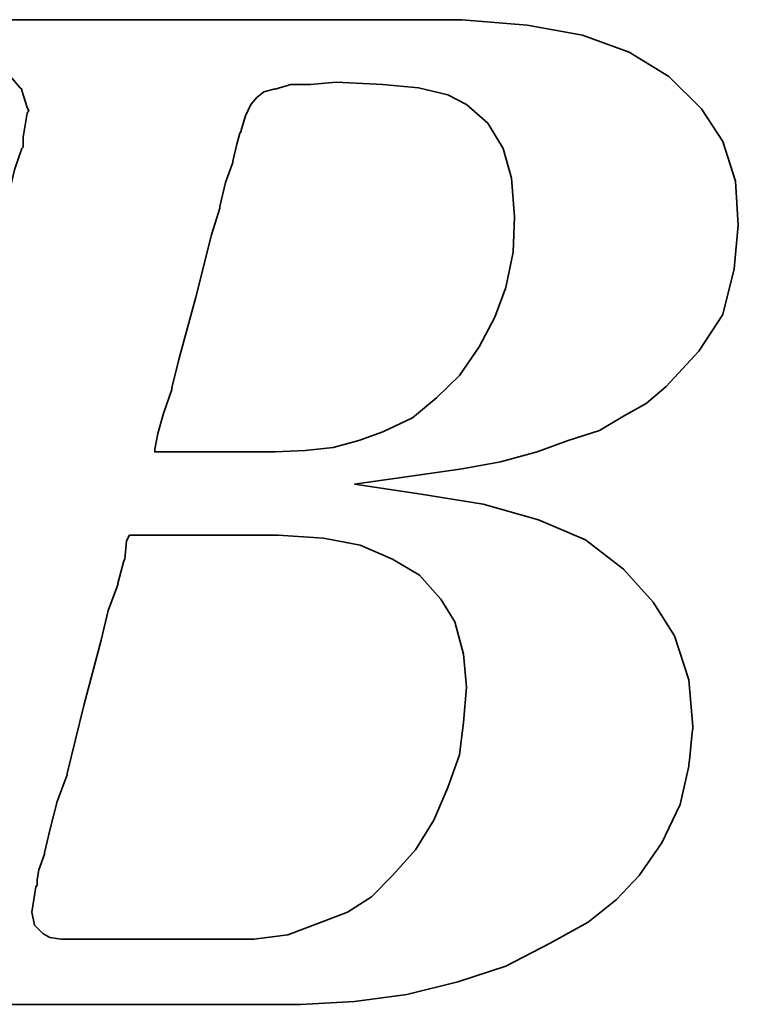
# Model space of a CAD drawing. Header units: millimetres. Extents: x -5 to 169, y -1 to 104.
# Tile 22 of 55: x 143.08 to 144.25, y 49.97 to 51.57. Entities that reach past the tile are written whole.
import ezdxf

# ---------------------------------------------------------------- set-up
doc = ezdxf.new("R2010")
doc.units = ezdxf.units.MM
doc.header["$LTSCALE"] = 0.1
doc.layers.add('layer 1', color=7, linetype='CONTINUOUS')

msp = doc.modelspace()

# ---------------------------------------------------------------- linework, layer by layer
at = {"layer": 'layer 1', "color": 0, "lineweight": 35}
for points, knots in [([(142.7629, 50.1477), (142.7629, 50.1477), (142.7447, 50.1062), (142.7447, 50.1062), (142.7447, 50.1062), (142.7447, 50.1062), (142.7423, 50.1016), (142.7423, 50.1016), (142.7423, 50.1016), (142.7423, 50.1016), (142.7423, 50.0992), (142.7423, 50.0992), (142.7423, 50.0992), (142.7423, 50.0992), (142.7149, 50.0719), (142.7149, 50.0719), (142.7149, 50.0719), (142.7149, 50.0719), (142.7125, 50.0719), (142.7125, 50.0719), (142.7125, 50.0719), (142.7125, 50.0719), (142.7101, 50.0695), (142.7101, 50.0695), (142.7101, 50.0695), (142.7101, 50.0695), (142.6731, 50.051), (142.6731, 50.051), (142.6731, 50.051), (142.6731, 50.051), (142.6688, 50.051), (142.6688, 50.051), (142.6688, 50.051), (142.6688, 50.051), (142.6664, 50.0488), (142.6664, 50.0488), (142.6664, 50.0488), (142.6664, 50.0488), (142.6247, 50.044), (142.6247, 50.044), (142.6247, 50.044), (142.6247, 50.044), (142.6227, 50.044), (142.6227, 50.044), (142.6227, 50.044), (142.6227, 50.044), (142.6179, 50.044), (142.6179, 50.044), (142.6179, 50.044), (142.6179, 50.044), (142.604, 50.044), (142.604, 50.044), (142.604, 50.044), (142.604, 50.044), (142.5671, 50.044), (142.5671, 50.044), (142.5671, 50.044), (142.5671, 50.044), (142.5306, 50.044), (142.5306, 50.044), (142.5306, 50.044), (142.5306, 50.044), (142.5258, 50.044), (142.5258, 50.044), (142.5258, 50.044), (142.5258, 50.044), (142.5258, 50.0419), (142.5258, 50.0419), (142.5258, 50.0419), (142.5258, 50.0419), (142.5234, 50.0395), (142.5234, 50.0395), (142.5234, 50.0395), (142.5234, 50.0395), (142.5143, 50.0051), (142.5143, 50.0051), (142.5143, 50.0051), (142.5143, 50.0051), (142.5075, 49.9727), (142.5075, 49.9727), (142.5075, 49.9727), (142.5075, 49.9727), (142.5119, 49.9727), (142.5119, 49.9727), (142.5119, 49.9727), (142.5119, 49.9727), (142.5306, 49.9727), (142.5306, 49.9727), (142.5306, 49.9727), (142.5306, 49.9727), (142.581, 49.9727), (142.581, 49.9727), (142.581, 49.9727), (142.581, 49.9727), (142.6503, 49.9727), (142.6503, 49.9727), (142.6503, 49.9727), (142.6503, 49.9727), (142.7283, 49.9727), (142.7283, 49.9727), (142.7283, 49.9727), (142.7283, 49.9727), (142.8205, 49.9727), (142.8205, 49.9727), (142.8205, 49.9727), (142.8205, 49.9727), (143.0096, 49.9727), (143.0096, 49.9727), (143.0096, 49.9727), (143.0096, 49.9727), (143.2031, 49.9727), (143.2031, 49.9727), (143.2031, 49.9727), (143.2031, 49.9727), (143.2952, 49.9727), (143.2952, 49.9727), (143.2952, 49.9727), (143.2952, 49.9727), (143.3735, 49.9727), (143.3735, 49.9727), (143.3735, 49.9727), (143.3735, 49.9727), (143.4426, 49.9727), (143.4426, 49.9727), (143.4426, 49.9727), (143.4426, 49.9727), (143.493, 49.9727), (143.493, 49.9727), (143.493, 49.9727), (143.493, 49.9727), (143.5117, 49.9727), (143.5117, 49.9727), (143.5117, 49.9727), (143.5117, 49.9727), (143.5256, 49.9727), (143.5256, 49.9727), (143.5256, 49.9727), (143.5256, 49.9727), (143.5347, 49.9727), (143.5347, 49.9727), (143.5347, 49.9727), (143.5347, 49.9727), (143.5391, 49.9727), (143.5391, 49.9727), (143.5391, 49.9727), (143.5391, 49.9727), (143.6269, 49.9773), (143.6269, 49.9773), (143.6269, 49.9773), (143.6269, 49.9773), (143.7119, 49.9888), (143.7119, 49.9888), (143.7119, 49.9888), (143.7119, 49.9888), (143.7949, 50.0095), (143.7949, 50.0095), (143.7949, 50.0095), (143.7949, 50.0095), (143.8731, 50.0349), (143.8731, 50.0349), (143.8731, 50.0349), (143.8731, 50.0349), (143.9447, 50.0719), (143.9447, 50.0719), (143.9447, 50.0719), (143.9447, 50.0719), (144.0066, 50.1062), (144.0066, 50.1062), (144.0066, 50.1062), (144.0066, 50.1062), (144.0527, 50.1431), (144.0527, 50.1431), (144.0527, 50.1431), (144.0527, 50.1431), (144.0896, 50.1823), (144.0896, 50.1823), (144.0896, 50.1823), (144.0896, 50.1823), (144.1266, 50.2355), (144.1266, 50.2355), (144.1266, 50.2355), (144.1266, 50.2355), (144.1563, 50.2975), (144.1563, 50.2975), (144.1563, 50.2975), (144.1563, 50.2975), (144.1703, 50.3599), (144.1703, 50.3599), (144.1703, 50.3599), (144.1703, 50.3599), (144.177, 50.4242), (144.177, 50.4242), (144.177, 50.4242), (144.177, 50.4242), (144.1703, 50.5), (144.1703, 50.5), (144.1703, 50.5), (144.1703, 50.5), (144.1472, 50.5715), (144.1472, 50.5715), (144.1472, 50.5715), (144.1472, 50.5715), (144.1127, 50.6267), (144.1127, 50.6267), (144.1127, 50.6267), (144.1127, 50.6267), (144.0642, 50.68), (144.0642, 50.68), (144.0642, 50.68), (144.0642, 50.68), (144.0023, 50.728), (144.0023, 50.728), (144.0023, 50.728), (144.0023, 50.728), (143.9259, 50.7604), (143.9259, 50.7604), (143.9259, 50.7604), (143.9259, 50.7604), (143.8362, 50.7856), (143.8362, 50.7856), (143.8362, 50.7856), (143.8362, 50.7856), (143.7349, 50.8019), (143.7349, 50.8019), (143.7349, 50.8019), (143.7349, 50.8019), (143.6269, 50.8183), (143.6269, 50.8183), (143.6269, 50.8183), (143.6269, 50.8183), (143.7373, 50.8341), (143.7373, 50.8341), (143.7373, 50.8341), (143.7373, 50.8341), (143.8016, 50.8432), (143.8016, 50.8432), (143.8016, 50.8432), (143.8016, 50.8432), (143.864, 50.8547), (143.864, 50.8547), (143.864, 50.8547), (143.864, 50.8547), (143.924, 50.8708), (143.924, 50.8708), (143.924, 50.8708), (143.924, 50.8708), (143.9744, 50.8893), (143.9744, 50.8893), (143.9744, 50.8893), (143.9744, 50.8893), (144.0253, 50.9056), (144.0253, 50.9056), (144.0253, 50.9056), (144.0253, 50.9056), (144.0642, 50.9287), (144.0642, 50.9287), (144.0642, 50.9287), (144.0642, 50.9287), (144.1011, 50.9493), (144.1011, 50.9493), (144.1011, 50.9493), (144.1011, 50.9493), (144.1335, 50.9771), (144.1335, 50.9771), (144.1335, 50.9771), (144.1335, 50.9771), (144.1866, 51.0347), (144.1866, 51.0347), (144.1866, 51.0347), (144.1866, 51.0347), (144.2255, 51.0943), (144.2255, 51.0943), (144.2255, 51.0943), (144.2255, 51.0943), (144.2442, 51.1682), (144.2442, 51.1682), (144.2442, 51.1682), (144.2442, 51.1682), (144.2509, 51.2395), (144.2509, 51.2395), (144.2509, 51.2395), (144.2509, 51.2395), (144.2461, 51.3107), (144.2461, 51.3107), (144.2461, 51.3107), (144.2461, 51.3107), (144.2255, 51.3755), (144.2255, 51.3755), (144.2255, 51.3755), (144.2255, 51.3755), (144.1909, 51.4283), (144.1909, 51.4283), (144.1909, 51.4283), (144.1909, 51.4283), (144.1379, 51.4811), (144.1379, 51.4811), (144.1379, 51.4811), (144.1379, 51.4811), (144.0735, 51.5205), (144.0735, 51.5205), (144.0735, 51.5205), (144.0735, 51.5205), (143.9975, 51.5483), (143.9975, 51.5483), (143.9975, 51.5483), (143.9975, 51.5483), (143.9077, 51.5642), (143.9077, 51.5642), (143.9077, 51.5642), (143.9077, 51.5642), (143.8016, 51.5733), (143.8016, 51.5733), (143.8016, 51.5733), (143.8016, 51.5733), (143.7925, 51.5733), (143.7925, 51.5733), (143.7925, 51.5733), (143.7925, 51.5733), (143.7603, 51.5733), (143.7603, 51.5733), (143.7603, 51.5733), (143.7603, 51.5733), (143.7143, 51.5733), (143.7143, 51.5733), (143.7143, 51.5733), (143.7143, 51.5733), (143.6543, 51.5733), (143.6543, 51.5733), (143.6543, 51.5733), (143.6543, 51.5733), (143.5808, 51.5733), (143.5808, 51.5733), (143.5808, 51.5733), (143.5808, 51.5733), (143.5026, 51.5733), (143.5026, 51.5733), (143.5026, 51.5733), (143.5026, 51.5733), (143.3271, 51.5733), (143.3271, 51.5733), (143.3271, 51.5733), (143.3271, 51.5733), (143.1522, 51.5733), (143.1522, 51.5733), (143.1522, 51.5733), (143.1522, 51.5733), (143.0739, 51.5733), (143.0739, 51.5733), (143.0739, 51.5733), (143.0739, 51.5733), (143.0005, 51.5733), (143.0005, 51.5733), (143.0005, 51.5733), (143.0005, 51.5733), (142.9405, 51.5733), (142.9405, 51.5733), (142.9405, 51.5733), (142.9405, 51.5733), (142.8923, 51.5733), (142.8923, 51.5733), (142.8923, 51.5733), (142.8923, 51.5733), (142.8666, 51.5733), (142.8666, 51.5733), (142.8666, 51.5733), (142.8666, 51.5733), (142.8666, 51.5711), (142.8666, 51.5711), (142.8666, 51.5711), (142.8666, 51.5711), (142.8642, 51.569), (142.8642, 51.569), (142.8642, 51.569), (142.8642, 51.569), (142.8551, 51.532), (142.8551, 51.532), (142.8551, 51.532), (142.8551, 51.532), (142.8483, 51.5023), (142.8483, 51.5023), (142.8483, 51.5023), (142.8483, 51.5023), (142.8987, 51.5023), (142.8987, 51.5023), (142.8987, 51.5023), (142.8987, 51.5023), (142.9448, 51.5023), (142.9448, 51.5023), (142.9448, 51.5023), (142.9448, 51.5023), (142.959, 51.5023), (142.959, 51.5023), (142.959, 51.5023), (142.959, 51.5023), (142.9633, 51.5023), (142.9633, 51.5023), (142.9633, 51.5023), (142.9633, 51.5023), (142.9957, 51.5023), (142.9957, 51.5023), (142.9957, 51.5023), (142.9957, 51.5023), (142.9981, 51.5023), (142.9981, 51.5023), (142.9981, 51.5023), (142.9981, 51.5023), (143.0005, 51.4996), (143.0005, 51.4996), (143.0005, 51.4996), (143.0005, 51.4996), (143.0211, 51.4951), (143.0211, 51.4951), (143.0211, 51.4951), (143.0211, 51.4951), (143.0442, 51.4907), (143.0442, 51.4907), (143.0442, 51.4907), (143.0442, 51.4907), (143.0461, 51.4907), (143.0461, 51.4907), (143.0461, 51.4907), (143.0461, 51.4907), (143.06, 51.4859), (143.06, 51.4859), (143.06, 51.4859), (143.06, 51.4859), (143.0648, 51.4859), (143.0648, 51.4859), (143.0648, 51.4859), (143.0648, 51.4859), (143.0672, 51.4811), (143.0672, 51.4811), (143.0672, 51.4811), (143.0672, 51.4811), (143.0831, 51.4627), (143.0831, 51.4627), (143.0831, 51.4627), (143.0831, 51.4627), (143.0855, 51.4605), (143.0855, 51.4605), (143.0855, 51.4605), (143.0855, 51.4605), (143.0855, 51.4581), (143.0855, 51.4581), (143.0855, 51.4581), (143.0855, 51.4581), (143.0946, 51.4307), (143.0946, 51.4307), (143.0946, 51.4307), (143.0946, 51.4307), (143.097, 51.4259), (143.097, 51.4259), (143.097, 51.4259), (143.097, 51.4259), (143.0946, 51.4216), (143.0946, 51.4216), (143.0946, 51.4216), (143.0946, 51.4216), (143.0879, 51.3823), (143.0879, 51.3823), (143.0879, 51.3823), (143.0879, 51.3823), (143.0879, 51.3683), (143.0879, 51.3683), (143.0879, 51.3683), (143.0879, 51.3683), (143.0879, 51.3659), (143.0879, 51.3659), (143.0879, 51.3659), (143.0879, 51.3659), (143.0855, 51.364), (143.0855, 51.364), (143.0855, 51.364), (143.0855, 51.364), (143.0809, 51.3501), (143.0809, 51.3501), (143.0809, 51.3501), (143.0809, 51.3501), (143.0739, 51.3295), (143.0739, 51.3295), (143.0739, 51.3295), (143.0739, 51.3295), (143.0672, 51.3016), (143.0672, 51.3016), (143.0672, 51.3016), (143.0672, 51.3016), (143.0576, 51.2695), (143.0576, 51.2695), (143.0576, 51.2695), (143.0576, 51.2695), (143.037, 51.191), (143.037, 51.191), (143.037, 51.191), (143.037, 51.191), (143.012, 51.0943), (143.012, 51.0943), (143.012, 51.0943), (143.012, 51.0943), (142.9842, 50.9906), (142.9842, 50.9906), (142.9842, 50.9906), (142.9842, 50.9906), (142.9242, 50.7671), (142.9242, 50.7671), (142.9242, 50.7671), (142.9242, 50.7671), (142.8642, 50.5418), (142.8642, 50.5418), (142.8642, 50.5418), (142.8642, 50.5418), (142.8368, 50.4357), (142.8368, 50.4357), (142.8368, 50.4357), (142.8368, 50.4357), (142.8114, 50.3435), (142.8114, 50.3435), (142.8114, 50.3435), (142.8114, 50.3435), (142.7907, 50.2651), (142.7907, 50.2651), (142.7907, 50.2651), (142.7907, 50.2651), (142.7838, 50.2329), (142.7838, 50.2329), (142.7838, 50.2329), (142.7838, 50.2329), (142.7768, 50.2031), (142.7768, 50.2031), (142.7768, 50.2031), (142.7768, 50.2031), (142.7768, 50.201), (142.7768, 50.201), (142.7768, 50.201), (142.7768, 50.201), (142.7701, 50.1823), (142.7701, 50.1823), (142.7701, 50.1823), (142.7701, 50.1823), (142.7653, 50.1638), (142.7653, 50.1638), (142.7653, 50.1638), (142.7653, 50.1638), (142.7653, 50.1568), (142.7653, 50.1568), (142.7653, 50.1568), (142.7653, 50.1568), (142.7653, 50.1525), (142.7653, 50.1525), (142.7653, 50.1525), (142.7653, 50.1525), (142.7653, 50.1501), (142.7653, 50.1501), (142.7653, 50.1501), (142.7653, 50.1501), (142.7629, 50.1477), (142.7629, 50.1477)], [0, 0, 0, 0, 0.007194, 0.007194, 0.007194, 0.007194, 0.014388, 0.014388, 0.014388, 0.014388, 0.021583, 0.021583, 0.021583, 0.021583, 0.028777, 0.028777, 0.028777, 0.028777, 0.035971, 0.035971, 0.035971, 0.035971, 0.043165, 0.043165, 0.043165, 0.043165, 0.05036, 0.05036, 0.05036, 0.05036, 0.057554, 0.057554, 0.057554, 0.057554, 0.064748, 0.064748, 0.064748, 0.064748, 0.071942, 0.071942, 0.071942, 0.071942, 0.079137, 0.079137, 0.079137, 0.079137, 0.086331, 0.086331, 0.086331, 0.086331, 0.093525, 0.093525, 0.093525, 0.093525, 0.100719, 0.100719, 0.100719, 0.100719, 0.107914, 0.107914, 0.107914, 0.107914, 0.115108, 0.115108, 0.115108, 0.115108, 0.122302, 0.122302, 0.122302, 0.122302, 0.129496, 0.129496, 0.129496, 0.129496, 0.136691, 0.136691, 0.136691, 0.136691, 0.143885, 0.143885, 0.143885, 0.143885, 0.151079, 0.151079, 0.151079, 0.151079, 0.158273, 0.158273, 0.158273, 0.158273, 0.165468, 0.165468, 0.165468, 0.165468, 0.172662, 0.172662, 0.172662, 0.172662, 0.179856, 0.179856, 0.179856, 0.179856, 0.18705, 0.18705, 0.18705, 0.18705, 0.194245, 0.194245, 0.194245, 0.194245, 0.201439, 0.201439, 0.201439, 0.201439, 0.208633, 0.208633, 0.208633, 0.208633, 0.215827, 0.215827, 0.215827, 0.215827, 0.223022, 0.223022, 0.223022, 0.223022, 0.230216, 0.230216, 0.230216, 0.230216, 0.23741, 0.23741, 0.23741, 0.23741, 0.244604, 0.244604, 0.244604, 0.244604, 0.251799, 0.251799, 0.251799, 0.251799, 0.258993, 0.258993, 0.258993, 0.258993, 0.266187, 0.266187, 0.266187, 0.266187, 0.273381, 0.273381, 0.273381, 0.273381, 0.280576, 0.280576, 0.280576, 0.280576, 0.28777, 0.28777, 0.28777, 0.28777, 0.294964, 0.294964, 0.294964, 0.294964, 0.302158, 0.302158, 0.302158, 0.302158, 0.309353, 0.309353, 0.309353, 0.309353, 0.316547, 0.316547, 0.316547, 0.316547, 0.323741, 0.323741, 0.323741, 0.323741, 0.330935, 0.330935, 0.330935, 0.330935, 0.338129, 0.338129, 0.338129, 0.33813, 0.345324, 0.345324, 0.345324, 0.345324, 0.352518, 0.352518, 0.352518, 0.352518, 0.359712, 0.359712, 0.359712, 0.359712, 0.366906, 0.366906, 0.366906, 0.366906, 0.374101, 0.374101, 0.374101, 0.374101, 0.381295, 0.381295, 0.381295, 0.381295, 0.388489, 0.388489, 0.388489, 0.388489, 0.395683, 0.395683, 0.395683, 0.395683, 0.402878, 0.402878, 0.402878, 0.402878, 0.410072, 0.410072, 0.410072, 0.410072, 0.417266, 0.417266, 0.417266, 0.417266, 0.42446, 0.42446, 0.42446, 0.42446, 0.431655, 0.431655, 0.431655, 0.431655, 0.438849, 0.438849, 0.438849, 0.438849, 0.446043, 0.446043, 0.446043, 0.446043, 0.453237, 0.453237, 0.453237, 0.453237, 0.460432, 0.460432, 0.460432, 0.460432, 0.467626, 0.467626, 0.467626, 0.467626, 0.47482, 0.47482, 0.47482, 0.47482, 0.482014, 0.482014, 0.482014, 0.482014, 0.489209, 0.489209, 0.489209, 0.489209, 0.496403, 0.496403, 0.496403, 0.496403, 0.503597, 0.503597, 0.503597, 0.503597, 0.510791, 0.510791, 0.510791, 0.510791, 0.517986, 0.517986, 0.517986, 0.517986, 0.52518, 0.52518, 0.52518, 0.52518, 0.532374, 0.532374, 0.532374, 0.532374, 0.539568, 0.539568, 0.539568, 0.539568, 0.546763, 0.546763, 0.546763, 0.546763, 0.553957, 0.553957, 0.553957, 0.553957, 0.561151, 0.561151, 0.561151, 0.561151, 0.568345, 0.568345, 0.568345, 0.568345, 0.57554, 0.57554, 0.57554, 0.57554, 0.582734, 0.582734, 0.582734, 0.582734, 0.589928, 0.589928, 0.589928, 0.589928, 0.597122, 0.597122, 0.597122, 0.597122, 0.604317, 0.604317, 0.604317, 0.604317, 0.611511, 0.611511, 0.611511, 0.611511, 0.618705, 0.618705, 0.618705, 0.618705, 0.625899, 0.625899, 0.625899, 0.625899, 0.633094, 0.633094, 0.633094, 0.633094, 0.640288, 0.640288, 0.640288, 0.640288, 0.647482, 0.647482, 0.647482, 0.647482, 0.654676, 0.654676, 0.654676, 0.654676, 0.661871, 0.661871, 0.661871, 0.661871, 0.669065, 0.669065, 0.669065, 0.669065, 0.676259, 0.676259, 0.676259, 0.676259, 0.683453, 0.683453, 0.683453, 0.683453, 0.690647, 0.690647, 0.690647, 0.690647, 0.697842, 0.697842, 0.697842, 0.697842, 0.705036, 0.705036, 0.705036, 0.705036, 0.71223, 0.71223, 0.71223, 0.71223, 0.719424, 0.719424, 0.719424, 0.719424, 0.726619, 0.726619, 0.726619, 0.726619, 0.733813, 0.733813, 0.733813, 0.733813, 0.741007, 0.741007, 0.741007, 0.741007, 0.748201, 0.748201, 0.748201, 0.748201, 0.755396, 0.755396, 0.755396, 0.755396, 0.76259, 0.76259, 0.76259, 0.76259, 0.769784, 0.769784, 0.769784, 0.769784, 0.776978, 0.776978, 0.776978, 0.776978, 0.784173, 0.784173, 0.784173, 0.784173, 0.791367, 0.791367, 0.791367, 0.791367, 0.798561, 0.798561, 0.798561, 0.798561, 0.805755, 0.805755, 0.805755, 0.805755, 0.81295, 0.81295, 0.81295, 0.81295, 0.820144, 0.820144, 0.820144, 0.820144, 0.827338, 0.827338, 0.827338, 0.827338, 0.834532, 0.834532, 0.834532, 0.834532, 0.841727, 0.841727, 0.841727, 0.841727, 0.848921, 0.848921, 0.848921, 0.848921, 0.856115, 0.856115, 0.856115, 0.856115, 0.863309, 0.863309, 0.863309, 0.863309, 0.870504, 0.870504, 0.870504, 0.870504, 0.877698, 0.877698, 0.877698, 0.877698, 0.884892, 0.884892, 0.884892, 0.884892, 0.892086, 0.892086, 0.892086, 0.892086, 0.899281, 0.899281, 0.899281, 0.899281, 0.906475, 0.906475, 0.906475, 0.906475, 0.913669, 0.913669, 0.913669, 0.913669, 0.920863, 0.920863, 0.920863, 0.920863, 0.928058, 0.928058, 0.928058, 0.928058, 0.935252, 0.935252, 0.935252, 0.935252, 0.942446, 0.942446, 0.942446, 0.942446, 0.94964, 0.94964, 0.94964, 0.94964, 0.956835, 0.956835, 0.956835, 0.956835, 0.964029, 0.964029, 0.964029, 0.964029, 0.971223, 0.971223, 0.971223, 0.971223, 0.978417, 0.978417, 0.978417, 0.978417, 0.985612, 0.985612, 0.985612, 0.985612, 0.992806, 0.992806, 0.992806, 0.992806, 1, 1, 1, 1]), ([(143.4493, 51.4168), (143.4493, 51.4168), (143.4426, 51.3938), (143.4426, 51.3938), (143.4426, 51.3938), (143.4426, 51.3938), (143.4426, 51.3914), (143.4426, 51.3914), (143.4426, 51.3914), (143.4426, 51.3914), (143.4402, 51.389), (143.4402, 51.389), (143.4402, 51.389), (143.4402, 51.389), (143.4354, 51.3707), (143.4354, 51.3707), (143.4354, 51.3707), (143.4354, 51.3707), (143.4287, 51.3431), (143.4287, 51.3431), (143.4287, 51.3431), (143.4287, 51.3431), (143.4287, 51.341), (143.4287, 51.341), (143.4287, 51.341), (143.4287, 51.341), (143.4171, 51.3088), (143.4171, 51.3088), (143.4171, 51.3088), (143.4171, 51.3088), (143.4078, 51.2695), (143.4078, 51.2695), (143.4078, 51.2695), (143.4078, 51.2695), (143.4078, 51.2671), (143.4078, 51.2671), (143.4078, 51.2671), (143.4078, 51.2671), (143.3941, 51.2234), (143.3941, 51.2234), (143.3941, 51.2234), (143.3941, 51.2234), (143.3687, 51.1221), (143.3687, 51.1221), (143.3687, 51.1221), (143.3687, 51.1221), (143.3413, 51.0208), (143.3413, 51.0208), (143.3413, 51.0208), (143.3413, 51.0208), (143.3298, 50.9747), (143.3298, 50.9747), (143.3298, 50.9747), (143.3298, 50.9747), (143.3298, 50.9723), (143.3298, 50.9723), (143.3298, 50.9723), (143.3298, 50.9723), (143.3159, 50.933), (143.3159, 50.933), (143.3159, 50.933), (143.3159, 50.933), (143.3067, 50.9008), (143.3067, 50.9008), (143.3067, 50.9008), (143.3067, 50.9008), (143.3019, 50.8754), (143.3019, 50.8754), (143.3019, 50.8754), (143.3019, 50.8754), (143.3019, 50.8708), (143.3019, 50.8708), (143.3019, 50.8708), (143.3019, 50.8708), (143.3135, 50.8708), (143.3135, 50.8708), (143.3135, 50.8708), (143.3135, 50.8708), (143.3504, 50.8708), (143.3504, 50.8708), (143.3504, 50.8708), (143.3504, 50.8708), (143.3917, 50.8708), (143.3917, 50.8708), (143.3917, 50.8708), (143.3917, 50.8708), (143.4335, 50.8708), (143.4335, 50.8708), (143.4335, 50.8708), (143.4335, 50.8708), (143.4656, 50.8708), (143.4656, 50.8708), (143.4656, 50.8708), (143.4656, 50.8708), (143.4887, 50.8708), (143.4887, 50.8708), (143.4887, 50.8708), (143.4887, 50.8708), (143.4978, 50.8708), (143.4978, 50.8708), (143.4978, 50.8708), (143.4978, 50.8708), (143.5463, 50.8732), (143.5463, 50.8732), (143.5463, 50.8732), (143.5463, 50.8732), (143.5923, 50.878), (143.5923, 50.878), (143.5923, 50.878), (143.5923, 50.878), (143.6336, 50.8893), (143.6336, 50.8893), (143.6336, 50.8893), (143.6336, 50.8893), (143.673, 50.9032), (143.673, 50.9032), (143.673, 50.9032), (143.673, 50.9032), (143.721, 50.9263), (143.721, 50.9263), (143.721, 50.9263), (143.721, 50.9263), (143.7603, 50.9584), (143.7603, 50.9584), (143.7603, 50.9584), (143.7603, 50.9584), (143.7973, 50.9951), (143.7973, 50.9951), (143.7973, 50.9951), (143.7973, 50.9951), (143.8295, 51.0415), (143.8295, 51.0415), (143.8295, 51.0415), (143.8295, 51.0415), (143.8549, 51.0899), (143.8549, 51.0899), (143.8549, 51.0899), (143.8549, 51.0899), (143.8731, 51.1379), (143.8731, 51.1379), (143.8731, 51.1379), (143.8731, 51.1379), (143.8847, 51.1955), (143.8847, 51.1955), (143.8847, 51.1955), (143.8847, 51.1955), (143.8871, 51.2531), (143.8871, 51.2531), (143.8871, 51.2531), (143.8871, 51.2531), (143.8823, 51.3155), (143.8823, 51.3155), (143.8823, 51.3155), (143.8823, 51.3155), (143.8683, 51.364), (143.8683, 51.364), (143.8683, 51.364), (143.8683, 51.364), (143.8434, 51.4053), (143.8434, 51.4053), (143.8434, 51.4053), (143.8434, 51.4053), (143.8088, 51.4353), (143.8088, 51.4353), (143.8088, 51.4353), (143.8088, 51.4353), (143.7786, 51.4514), (143.7786, 51.4514), (143.7786, 51.4514), (143.7786, 51.4514), (143.7306, 51.4627), (143.7306, 51.4627), (143.7306, 51.4627), (143.7306, 51.4627), (143.673, 51.4677), (143.673, 51.4677), (143.673, 51.4677), (143.673, 51.4677), (143.5967, 51.472), (143.5967, 51.472), (143.5967, 51.472), (143.5967, 51.472), (143.5554, 51.4677), (143.5554, 51.4677), (143.5554, 51.4677), (143.5554, 51.4677), (143.5532, 51.4677), (143.5532, 51.4677), (143.5532, 51.4677), (143.5532, 51.4677), (143.5232, 51.4677), (143.5232, 51.4677), (143.5232, 51.4677), (143.5232, 51.4677), (143.4978, 51.4605), (143.4978, 51.4605), (143.4978, 51.4605), (143.4978, 51.4605), (143.4954, 51.4605), (143.4954, 51.4605), (143.4954, 51.4605), (143.4954, 51.4605), (143.4795, 51.4562), (143.4795, 51.4562), (143.4795, 51.4562), (143.4795, 51.4562), (143.468, 51.4466), (143.468, 51.4466), (143.468, 51.4466), (143.468, 51.4466), (143.4584, 51.4353), (143.4584, 51.4353), (143.4584, 51.4353), (143.4584, 51.4353), (143.4493, 51.4168), (143.4493, 51.4168)], [0, 0, 0, 0, 0.018519, 0.018519, 0.018519, 0.018519, 0.037037, 0.037037, 0.037037, 0.037037, 0.055556, 0.055556, 0.055556, 0.055556, 0.074074, 0.074074, 0.074074, 0.074074, 0.092593, 0.092593, 0.092593, 0.092593, 0.111111, 0.111111, 0.111111, 0.111111, 0.12963, 0.12963, 0.12963, 0.12963, 0.148148, 0.148148, 0.148148, 0.148148, 0.166667, 0.166667, 0.166667, 0.166667, 0.185185, 0.185185, 0.185185, 0.185185, 0.203704, 0.203704, 0.203704, 0.203704, 0.222222, 0.222222, 0.222222, 0.222222, 0.240741, 0.240741, 0.240741, 0.240741, 0.259259, 0.259259, 0.259259, 0.259259, 0.277778, 0.277778, 0.277778, 0.277778, 0.296296, 0.296296, 0.296296, 0.296296, 0.314815, 0.314815, 0.314815, 0.314815, 0.333333, 0.333333, 0.333333, 0.333333, 0.351852, 0.351852, 0.351852, 0.351852, 0.37037, 0.37037, 0.37037, 0.37037, 0.388889, 0.388889, 0.388889, 0.388889, 0.407407, 0.407407, 0.407407, 0.407407, 0.425926, 0.425926, 0.425926, 0.425926, 0.444444, 0.444444, 0.444444, 0.444444, 0.462963, 0.462963, 0.462963, 0.462963, 0.481481, 0.481481, 0.481481, 0.481481, 0.5, 0.5, 0.5, 0.5, 0.518519, 0.518519, 0.518519, 0.518519, 0.537037, 0.537037, 0.537037, 0.537037, 0.555556, 0.555556, 0.555556, 0.555556, 0.574074, 0.574074, 0.574074, 0.574074, 0.592593, 0.592593, 0.592593, 0.592593, 0.611111, 0.611111, 0.611111, 0.611111, 0.62963, 0.62963, 0.62963, 0.62963, 0.648148, 0.648148, 0.648148, 0.648148, 0.666667, 0.666667, 0.666667, 0.666667, 0.685185, 0.685185, 0.685185, 0.685185, 0.703704, 0.703704, 0.703704, 0.703704, 0.722222, 0.722222, 0.722222, 0.722222, 0.740741, 0.740741, 0.740741, 0.740741, 0.759259, 0.759259, 0.759259, 0.759259, 0.777778, 0.777778, 0.777778, 0.777778, 0.796296, 0.796296, 0.796296, 0.796296, 0.814815, 0.814815, 0.814815, 0.814815, 0.833333, 0.833333, 0.833333, 0.833333, 0.851852, 0.851852, 0.851852, 0.851852, 0.87037, 0.87037, 0.87037, 0.87037, 0.888889, 0.888889, 0.888889, 0.888889, 0.907407, 0.907407, 0.907407, 0.907407, 0.925926, 0.925926, 0.925926, 0.925926, 0.944444, 0.944444, 0.944444, 0.944444, 0.962963, 0.962963, 0.962963, 0.962963, 0.981481, 0.981481, 0.981481, 0.981481, 1, 1, 1, 1]), ([(143.1107, 50.1755), (143.1107, 50.1755), (143.1107, 50.1662), (143.1107, 50.1662), (143.1107, 50.1662), (143.1107, 50.1662), (143.1085, 50.1638), (143.1085, 50.1638), (143.1085, 50.1638), (143.1085, 50.1638), (143.1018, 50.1223), (143.1018, 50.1223), (143.1018, 50.1223), (143.1018, 50.1223), (143.1061, 50.1016), (143.1061, 50.1016), (143.1061, 50.1016), (143.1061, 50.1016), (143.12, 50.0877), (143.12, 50.0877), (143.12, 50.0877), (143.12, 50.0877), (143.1315, 50.0812), (143.1315, 50.0812), (143.1315, 50.0812), (143.1315, 50.0812), (143.1498, 50.0786), (143.1498, 50.0786), (143.1498, 50.0786), (143.1498, 50.0786), (143.18, 50.0786), (143.18, 50.0786), (143.18, 50.0786), (143.18, 50.0786), (143.2122, 50.0786), (143.2122, 50.0786), (143.2122, 50.0786), (143.2122, 50.0786), (143.2213, 50.0786), (143.2213, 50.0786), (143.2213, 50.0786), (143.2213, 50.0786), (143.2446, 50.0786), (143.2446, 50.0786), (143.2446, 50.0786), (143.2446, 50.0786), (143.3087, 50.0786), (143.3087, 50.0786), (143.3087, 50.0786), (143.3087, 50.0786), (143.3735, 50.0786), (143.3735, 50.0786), (143.3735, 50.0786), (143.3735, 50.0786), (143.3965, 50.0786), (143.3965, 50.0786), (143.3965, 50.0786), (143.3965, 50.0786), (143.4032, 50.0786), (143.4032, 50.0786), (143.4032, 50.0786), (143.4032, 50.0786), (143.4632, 50.0786), (143.4632, 50.0786), (143.4632, 50.0786), (143.4632, 50.0786), (143.5184, 50.0858), (143.5184, 50.0858), (143.5184, 50.0858), (143.5184, 50.0858), (143.5669, 50.104), (143.5669, 50.104), (143.5669, 50.104), (143.5669, 50.104), (143.6154, 50.1223), (143.6154, 50.1223), (143.6154, 50.1223), (143.6154, 50.1223), (143.6543, 50.1477), (143.6543, 50.1477), (143.6543, 50.1477), (143.6543, 50.1477), (143.6888, 50.1823), (143.6888, 50.1823), (143.6888, 50.1823), (143.6888, 50.1823), (143.7258, 50.224), (143.7258, 50.224), (143.7258, 50.224), (143.7258, 50.224), (143.7555, 50.272), (143.7555, 50.272), (143.7555, 50.272), (143.7555, 50.272), (143.7786, 50.3251), (143.7786, 50.3251), (143.7786, 50.3251), (143.7786, 50.3251), (143.7973, 50.3781), (143.7973, 50.3781), (143.7973, 50.3781), (143.7973, 50.3781), (143.804, 50.4309), (143.804, 50.4309), (143.804, 50.4309), (143.804, 50.4309), (143.8088, 50.4885), (143.8088, 50.4885), (143.8088, 50.4885), (143.8088, 50.4885), (143.804, 50.5418), (143.804, 50.5418), (143.804, 50.5418), (143.804, 50.5418), (143.7901, 50.5946), (143.7901, 50.5946), (143.7901, 50.5946), (143.7901, 50.5946), (143.7671, 50.6313), (143.7671, 50.6313), (143.7671, 50.6313), (143.7671, 50.6313), (143.7325, 50.6704), (143.7325, 50.6704), (143.7325, 50.6704), (143.7325, 50.6704), (143.6888, 50.6961), (143.6888, 50.6961), (143.6888, 50.6961), (143.6888, 50.6961), (143.6358, 50.7189), (143.6358, 50.7189), (143.6358, 50.7189), (143.6358, 50.7189), (143.5763, 50.7304), (143.5763, 50.7304), (143.5763, 50.7304), (143.5763, 50.7304), (143.5026, 50.7352), (143.5026, 50.7352), (143.5026, 50.7352), (143.5026, 50.7352), (143.4978, 50.7352), (143.4978, 50.7352), (143.4978, 50.7352), (143.4978, 50.7352), (143.4887, 50.7352), (143.4887, 50.7352), (143.4887, 50.7352), (143.4887, 50.7352), (143.4608, 50.7352), (143.4608, 50.7352), (143.4608, 50.7352), (143.4608, 50.7352), (143.4239, 50.7352), (143.4239, 50.7352), (143.4239, 50.7352), (143.4239, 50.7352), (143.378, 50.7352), (143.378, 50.7352), (143.378, 50.7352), (143.378, 50.7352), (143.3317, 50.7352), (143.3317, 50.7352), (143.3317, 50.7352), (143.3317, 50.7352), (143.2856, 50.7352), (143.2856, 50.7352), (143.2856, 50.7352), (143.2856, 50.7352), (143.2607, 50.7352), (143.2607, 50.7352), (143.2607, 50.7352), (143.2607, 50.7352), (143.2561, 50.7261), (143.2561, 50.7261), (143.2561, 50.7261), (143.2561, 50.7261), (143.2535, 50.6961), (143.2535, 50.6961), (143.2535, 50.6961), (143.2535, 50.6961), (143.2515, 50.6935), (143.2515, 50.6935), (143.2515, 50.6935), (143.2515, 50.6935), (143.2419, 50.657), (143.2419, 50.657), (143.2419, 50.657), (143.2419, 50.657), (143.2419, 50.6546), (143.2419, 50.6546), (143.2419, 50.6546), (143.2419, 50.6546), (143.2261, 50.6128), (143.2261, 50.6128), (143.2261, 50.6128), (143.2261, 50.6128), (143.2146, 50.5646), (143.2146, 50.5646), (143.2146, 50.5646), (143.2146, 50.5646), (143.1867, 50.4587), (143.1867, 50.4587), (143.1867, 50.4587), (143.1867, 50.4587), (143.1594, 50.3481), (143.1594, 50.3481), (143.1594, 50.3481), (143.1594, 50.3481), (143.1594, 50.3459), (143.1594, 50.3459), (143.1594, 50.3459), (143.1594, 50.3459), (143.1433, 50.3023), (143.1433, 50.3023), (143.1433, 50.3023), (143.1433, 50.3023), (143.1315, 50.2559), (143.1315, 50.2559), (143.1315, 50.2559), (143.1315, 50.2559), (143.1224, 50.2192), (143.1224, 50.2192), (143.1224, 50.2192), (143.1224, 50.2192), (143.1224, 50.2168), (143.1224, 50.2168), (143.1224, 50.2168), (143.1224, 50.2168), (143.1133, 50.1914), (143.1133, 50.1914), (143.1133, 50.1914), (143.1133, 50.1914), (143.1107, 50.1755), (143.1107, 50.1755)], [0, 0, 0, 0, 0.016949, 0.016949, 0.016949, 0.016949, 0.033898, 0.033898, 0.033898, 0.033898, 0.050847, 0.050847, 0.050847, 0.050847, 0.067797, 0.067797, 0.067797, 0.067797, 0.084746, 0.084746, 0.084746, 0.084746, 0.101695, 0.101695, 0.101695, 0.101695, 0.118644, 0.118644, 0.118644, 0.118644, 0.135593, 0.135593, 0.135593, 0.135593, 0.152542, 0.152542, 0.152542, 0.152542, 0.169492, 0.169492, 0.169492, 0.169492, 0.186441, 0.186441, 0.186441, 0.186441, 0.20339, 0.20339, 0.20339, 0.20339, 0.220339, 0.220339, 0.220339, 0.220339, 0.237288, 0.237288, 0.237288, 0.237288, 0.254237, 0.254237, 0.254237, 0.254237, 0.271186, 0.271186, 0.271186, 0.271186, 0.288136, 0.288136, 0.288136, 0.288136, 0.305085, 0.305085, 0.305085, 0.305085, 0.322034, 0.322034, 0.322034, 0.322034, 0.338983, 0.338983, 0.338983, 0.338983, 0.355932, 0.355932, 0.355932, 0.355932, 0.372881, 0.372881, 0.372881, 0.372881, 0.389831, 0.389831, 0.389831, 0.389831, 0.40678, 0.40678, 0.40678, 0.40678, 0.423729, 0.423729, 0.423729, 0.423729, 0.440678, 0.440678, 0.440678, 0.440678, 0.457627, 0.457627, 0.457627, 0.457627, 0.474576, 0.474576, 0.474576, 0.474576, 0.491525, 0.491525, 0.491525, 0.491525, 0.508475, 0.508475, 0.508475, 0.508475, 0.525424, 0.525424, 0.525424, 0.525424, 0.542373, 0.542373, 0.542373, 0.542373, 0.559322, 0.559322, 0.559322, 0.559322, 0.576271, 0.576271, 0.576271, 0.576271, 0.59322, 0.59322, 0.59322, 0.59322, 0.610169, 0.610169, 0.610169, 0.61017, 0.627119, 0.627119, 0.627119, 0.627119, 0.644068, 0.644068, 0.644068, 0.644068, 0.661017, 0.661017, 0.661017, 0.661017, 0.677966, 0.677966, 0.677966, 0.677966, 0.694915, 0.694915, 0.694915, 0.694915, 0.711864, 0.711864, 0.711864, 0.711864, 0.728814, 0.728814, 0.728814, 0.728814, 0.745763, 0.745763, 0.745763, 0.745763, 0.762712, 0.762712, 0.762712, 0.762712, 0.779661, 0.779661, 0.779661, 0.779661, 0.79661, 0.79661, 0.79661, 0.79661, 0.813559, 0.813559, 0.813559, 0.813559, 0.830508, 0.830508, 0.830508, 0.830508, 0.847458, 0.847458, 0.847458, 0.847458, 0.864407, 0.864407, 0.864407, 0.864407, 0.881356, 0.881356, 0.881356, 0.881356, 0.898305, 0.898305, 0.898305, 0.898305, 0.915254, 0.915254, 0.915254, 0.915254, 0.932203, 0.932203, 0.932203, 0.932203, 0.949153, 0.949153, 0.949153, 0.949153, 0.966102, 0.966102, 0.966102, 0.966102, 0.983051, 0.983051, 0.983051, 0.983051, 1, 1, 1, 1])]:
    msp.add_open_spline(points, degree=3, knots=knots, dxfattribs=at)

doc.saveas('drawing.dxf')
